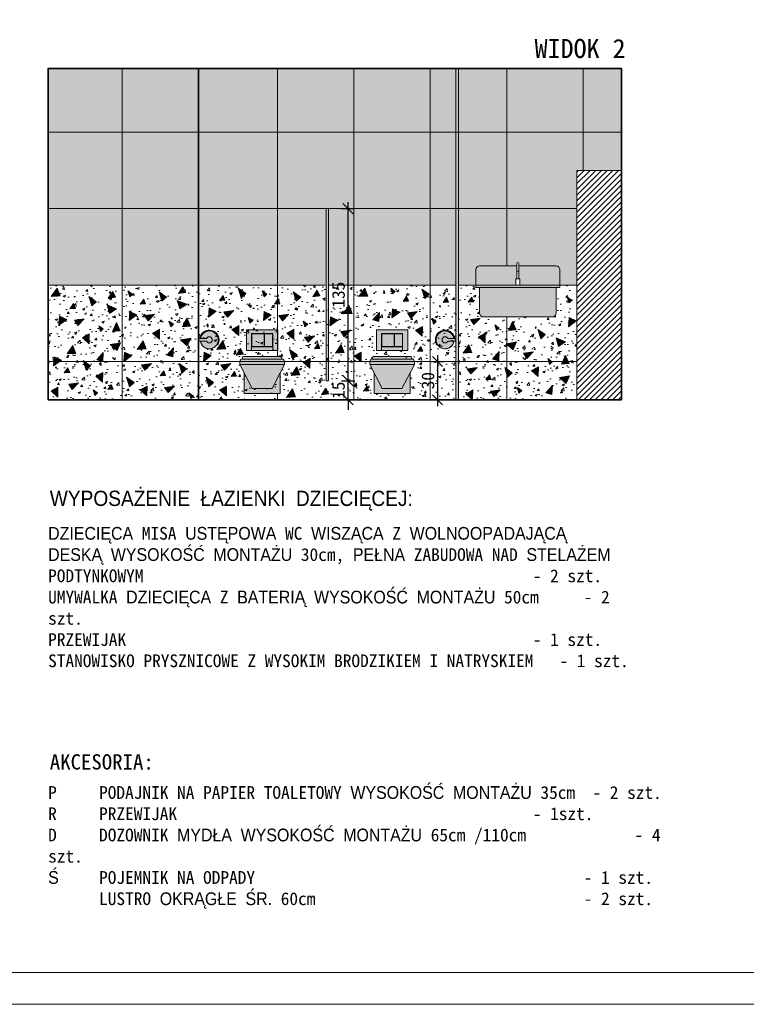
# Model space of a CAD drawing. Header units: millimetres. Extents: x 3009 to 11444, y -354 to 1131.
# Tile 2 of 3: x 3968 to 4539, y -354 to 419. Entities that reach past the tile are written whole.
import ezdxf

# ---------------------------------------------------------------- set-up
doc = ezdxf.new("R2010")
doc.units = ezdxf.units.MM
for name, color, linetype, lineweight in [('_k_kreskowanie', 250, 'Continuous', 9), ('_k_opis', 7, 'Continuous', 13), ('_k_tabela', 7, 'Continuous', 13), ('_k_widok', 7, 'Continuous', 18), ('_k_wymiar', 7, 'Continuous', 9), ('_k_wyposażenia', 251, 'Continuous', 9), ('_k_ściany', 7, 'Continuous', 35)]:
    doc.layers.add(name, color=color, linetype=linetype, lineweight=lineweight)
doc.layers.add('_k_niewidoczna', color=72, linetype='Continuous', lineweight=9, plot=False)
doc.styles.add('GENERATED_STYLE_1', font='MS Gothic.ttf')
doc.styles.get("Standard").update_dxf_attribs({"font": 'arial.ttf'})
doc.dimstyles.new('1 - 50   (cm)', dxfattribs={"dimscale": 5, "dimtxt": 2, "dimasz": 1.6, "dimexe": 1, "dimexo": 1, "dimgap": 0.5, "dimtad": 1, "dimdec": 0, "dimzin": 12, "dimdsep": 46, "dimtxsty": 'GENERATED_STYLE_1', "dimblk1": 'OBLIQUE', "dimblk2": 'OBLIQUE', "dimsah": 1, "dimcen": 0, "dimdle": 1, "dimclrd": 256, "dimclre": 256, "dimclrt": 4, "dimazin": 0, "dimtfac": 0.75, "dimtdec": 0, "dimtix": 1, "dimtmove": 1, "dimatfit": 3, "dimldrblk": 'OBLIQUE', "dimfxl": 1, "dimfxlon": 1, "dimtvp": 0.75, "dimtolj": 1, "dimtzin": 0, "dimarcsym": 0})

# ---------------------------------------------------------------- blocks, each defined once
blk = doc.blocks.new('wc_widok')
at = {"layer": '_k_wyposażenia', "true_color": 0xffffff}
h = blk.add_hatch(color=7, dxfattribs=at)
h.dxf.hatch_style = 1
h.paths.add_polyline_path([(1.802831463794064, -33.87216802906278), (5.182222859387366, -27.27273010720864), (5.182222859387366, -25.00000093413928), (-29.78222624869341, -25.00000093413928), (-29.78222624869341, -27.27272748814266), (-20.08388396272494, -46.21212261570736), (-4.516118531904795, -46.21212293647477)])
h.paths.add_polyline_path([(1.802831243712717, -33.87216845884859), (-4.516118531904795, -46.21212293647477), (-20.08388396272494, -46.21212261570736), (-26.4028348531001, -33.87216758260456), (-26.40283677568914, -49.9999996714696), (1.802831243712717, -50.00000303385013)])
h.paths.add_polyline_path([(4.40353100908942, -23.00000093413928), (-29.00353439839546, -23.00000093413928), (-29.78222624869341, -25.00000093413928), (5.182222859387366, -25.00000093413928)])
h.paths.add_polyline_path([(2.733177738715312, -21.00000093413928), (-27.33318112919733, -21.00000093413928), (-28.03400379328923, -23.00000093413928), (3.434000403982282, -23.00000093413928)])
h.paths.add_polyline_path([(-10.60000169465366, -3.200000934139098), (-20.40000169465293, -3.200000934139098), (-20.40000169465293, -13.2000009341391), (-10.60000169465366, -13.2000009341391)], flags=17)
h.paths.add_polyline_path([(-4.20000169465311, -3.200000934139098), (-10.40000169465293, -3.200000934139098), (-10.40000169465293, -13.2000009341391), (-4.20000169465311, -13.2000009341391)], flags=17)
h.paths.add_polyline_path([(-4.000001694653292, -13.40000093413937), (-20.60000169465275, -13.40000093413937), (-20.60000169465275, -16.40000093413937), (-4.000001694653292, -16.40000093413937)], flags=17)
h.paths.add_polyline_path([(0, 0), (-24.60000169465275, 0), (-24.60000169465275, -16.40000093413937), (-20.60000169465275, -16.40000093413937), (-20.60000169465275, -13.40000093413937), (-20.60000169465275, -3.00000093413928), (-4.000001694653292, -3.00000093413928), (-4.000001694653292, -13.40000093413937), (-4.000001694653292, -16.40000093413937), (0, -16.40000093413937)])
at = {"layer": '_k_wyposażenia'}
h = blk.add_hatch(color=7, dxfattribs=at)
h.dxf.hatch_style = 1
h.paths.add_polyline_path([(-4.000001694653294, -3.00000093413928), (-20.60000169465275, -3.00000093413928), (-20.60000169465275, -13.40000093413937), (-4.000001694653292, -13.40000093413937)])
h.paths.add_polyline_path([(-10.60000169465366, -3.200000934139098), (-10.60000169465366, -13.2000009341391), (-20.40000169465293, -13.2000009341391), (-20.40000169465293, -3.200000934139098)], flags=16)
h.paths.add_polyline_path([(-10.40000169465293, -3.200000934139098), (-4.20000169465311, -3.200000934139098), (-4.20000169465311, -13.2000009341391), (-10.40000169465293, -13.2000009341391)], flags=16)
at = {"layer": '_k_niewidoczna', "ltscale": 0.5}
for points in [[(-24.60000169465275, 0), (0, 0), (0, -16.40000093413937), (-24.60000169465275, -16.40000093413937)], [(-26.40283677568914, -49.9999996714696), (1.802831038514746, -49.9999996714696), (1.802831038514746, -33.87216885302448), (5.182222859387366, -27.27272820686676), (5.182222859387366, -25.00000093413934), (4.40353100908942, -23.00000093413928), (3.434000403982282, -23.00000093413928), (2.733177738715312, -21.00000093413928), (-27.33318112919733, -21.00000093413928), (-28.03400379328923, -23.00000093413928), (-29.00353439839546, -23.00000093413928), (-29.78222624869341, -25.00000093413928), (-29.78222624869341, -27.43608489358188), (-26.40283677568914, -33.87216885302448)]]:
    blk.add_lwpolyline(points, close=True, dxfattribs=at)
at = {"layer": '_k_wyposażenia'}
for points in [[(-24.60000169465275, -16.40000093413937), (0, -16.40000093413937), (0, 0), (-24.60000169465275, 0)], [(-4.000001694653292, -3.00000093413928), (-20.60000169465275, -3.00000093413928), (-20.60000169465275, -16.40000093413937), (-4.000001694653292, -16.40000093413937)], [(-4.000001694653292, -13.40000093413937), (-20.60000169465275, -13.40000093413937), (-20.60000169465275, -3.00000093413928), (-4.000001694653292, -3.00000093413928)], [(-20.40000169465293, -13.2000009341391), (-10.60000169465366, -13.2000009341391), (-10.60000169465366, -3.200000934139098), (-20.40000169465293, -3.200000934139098)], [(-10.40000169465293, -3.200000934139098), (-4.20000169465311, -3.200000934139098), (-4.20000169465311, -13.2000009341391), (-10.40000169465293, -13.2000009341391)], [(-29.78222624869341, -25.00000093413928), (5.182222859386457, -25.00000093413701), (4.40353100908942, -23.00000093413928), (-29.00353439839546, -23.00000093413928)], [(-28.03400379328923, -23.00000093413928), (3.434000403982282, -23.00000093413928), (2.733177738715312, -21.00000093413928), (-27.33318112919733, -21.00000093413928)], [(-29.78222624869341, -27.27272820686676), (5.182222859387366, -27.27272820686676), (5.182222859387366, -25.00000093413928), (-29.78222624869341, -25.00000093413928)]]:
    blk.add_lwpolyline(points, close=True, dxfattribs=at)
blk.add_lwpolyline([(-26.4028348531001, -33.8721680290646), (-26.40283677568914, -49.9999996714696), (1.802831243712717, -50.00000303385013), (1.802831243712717, -33.87216845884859), (5.182224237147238, -27.27272741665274), (-29.78222588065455, -27.27272820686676), (-20.08388396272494, -46.21212261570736), (-4.516118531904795, -46.21212293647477), (1.802831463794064, -33.87216802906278)], dxfattribs=at)
blk = doc.blocks.new('papier_2')
at = {"layer": '_k_wyposażenia', "true_color": 0x939598}
h = blk.add_hatch(color=252, dxfattribs=at)
h.dxf.hatch_style = 1
h.paths.add_polyline_path([(-0.1959249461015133, -7), (-6.212480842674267, -7.000000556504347), (-7.550365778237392, -5.677642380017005), (-9.412524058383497, -5.698080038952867), (-10.7222476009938, -7.071272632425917), (-10.72225217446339, -8.9504945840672), (-9.412533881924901, -10.30191601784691), (-7.550376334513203, -10.32236191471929), (-6.212480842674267, -9.00000028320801), (-0.1959249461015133, -9.00000028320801)])
h.paths.add_polyline_path([(0, -3.747945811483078e-07), (-0.1959249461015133, -3.747945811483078e-07), (-0.1959249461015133, -16), (0, -16)])
h.paths.add_polyline_path([(-15.07662670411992, -11.90281285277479), (-14.90687527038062, -11.80123396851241, -1.225386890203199), (-1.219552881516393, -7), (-1.019948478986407, -7, 1.227607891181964)])
at = {"layer": '_k_wyposażenia', "true_color": 0xffffff}
h = blk.add_hatch(color=7, dxfattribs=at)
h.dxf.hatch_style = 1
h.paths.add_polyline_path([(-1.625634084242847, -9.00000028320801), (-6.212480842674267, -9.00000028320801), (-7.550376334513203, -10.32236191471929), (-9.412533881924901, -10.30191601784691), (-10.72225217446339, -8.9504945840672), (-10.7222476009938, -7.071272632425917), (-9.412524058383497, -5.698080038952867), (-7.550365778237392, -5.677642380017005), (-6.212480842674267, -7.000000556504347), (-1.625633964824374, -7.000000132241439, 13.92956478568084)])
at = {"layer": '_k_niewidoczna', "ltscale": 0.5}
blk.add_lwpolyline([(0, -3.747945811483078e-07), (-0.1959249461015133, -3.747945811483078e-07), (-0.1959242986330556, -6.999999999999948), (-1.019948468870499, -7.000000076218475, 0.9361092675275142), (-16.15516668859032, -7.99999979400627, 0.1356327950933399), (-15.07662670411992, -11.90281285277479), (-14.56179584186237, -11.59473919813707, 0.7060196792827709), (-1.625634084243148, -9.00000028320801), (-0.1959249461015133, -9.00000028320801), (-0.1959249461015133, -16), (0, -16), (-1.03549609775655e-07, 0)], format="xyb", dxfattribs=at)
at = {"layer": '_k_wyposażenia'}
for points in [[(-1.03549609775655e-07, 0), (-0.1959249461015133, -3.747945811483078e-07), (-0.1959249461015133, -16), (0, -16)], [(-0.1959248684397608, -7), (-6.212480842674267, -7.000000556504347), (-7.550365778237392, -5.677642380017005), (-9.412524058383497, -5.698080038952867), (-10.7222476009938, -7.071272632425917), (-10.72225217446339, -8.9504945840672), (-9.412533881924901, -10.30191601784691), (-7.550376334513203, -10.32236191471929), (-6.212480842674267, -9.00000028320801), (-0.1959248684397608, -9.00000028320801)], [(-1.62563398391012, -7), (-0.1959249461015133, -7)], [(-14.90687527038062, -11.80123396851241), (-15.07662670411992, -11.90281285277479)]]:
    blk.add_lwpolyline(points, dxfattribs=at)
blk.add_lwpolyline([(0, -16), (-0.1959249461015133, -16), (-0.1959249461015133, -3.747945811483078e-07), (0, -3.747945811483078e-07)], close=True, dxfattribs=at)
for radius, start, end in [(7.60064462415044, 7.560196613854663, 210.8962092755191), (7.402821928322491, 7.763453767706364, 210.8962092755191), (7.000677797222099, 8.212407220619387, 351.787585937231)]:
    blk.add_arc((-8.55452206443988, -7.999999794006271), radius, start, end, dxfattribs=at)
blk = doc.blocks.new('_OBLIQUE')
at = {"color": 0, "linetype": 'ByBlock'}
blk.add_line((-0.5, -0.5), (0.5, 0.5), dxfattribs=at)
blk = doc.blocks.new('*D31')
at = {"layer": '_k_wymiar', "lineweight": -2, "transparency": 16777216}
for p, q in [((4226.050309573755, 135.2156237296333), (4226.050309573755, 143.2156237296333)), ((4221.050309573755, 135.2156237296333), (4231.050309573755, 135.2156237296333)), ((4226.050309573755, 120.2156240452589), (4226.050309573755, 135.2156237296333)), ((4221.050309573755, 120.2156240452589), (4231.050309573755, 120.2156240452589)), ((4226.050309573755, 120.2156240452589), (4226.050309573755, 112.2156240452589))]:
    blk.add_line(p, q, dxfattribs=at)
at = {"layer": 'Defpoints', "color": 0, "transparency": 16777216}
for p in [(4209.755581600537, 135.2156237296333), (4226.050309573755, 135.2156237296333), (4198.255575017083, 120.2156240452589)]:
    blk.add_point(p, dxfattribs=at)
at = {"layer": '_k_wymiar', "lineweight": -2, "transparency": 16777216, "xscale": 8, "yscale": 8, "zscale": 8}
for p, rotation in [((4226.050309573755, 135.2156237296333), 270), ((4226.050309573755, 120.2156240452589), 90)]:
    blk.add_blockref('_OBLIQUE', p, dxfattribs=dict(at, rotation=rotation))
at = {"layer": '_k_wymiar', "transparency": 16777216, "insert": (4218.550309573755, 127.7156238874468), "char_height": 10, "attachment_point": 5, "rotation": 90, "style": 'GENERATED_STYLE_1'}
blk.add_mtext('\\A1;15', dxfattribs=at)
blk = doc.blocks.new('*D33')
at = {"layer": '_k_wymiar', "lineweight": -2, "transparency": 16777216}
for p, q in [((4226.050309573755, 130.2156237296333), (4226.050309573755, 275.2156237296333)), ((4221.050309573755, 270.2156237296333), (4231.050309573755, 270.2156237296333)), ((4221.050309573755, 135.2156237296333), (4231.050309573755, 135.2156237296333))]:
    blk.add_line(p, q, dxfattribs=at)
at = {"layer": 'Defpoints', "color": 0, "transparency": 16777216}
for p in [(4209.755581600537, 270.2156237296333), (4226.050309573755, 270.2156237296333), (4209.755581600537, 135.2156237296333)]:
    blk.add_point(p, dxfattribs=at)
at = {"layer": '_k_wymiar', "lineweight": -2, "transparency": 16777216, "xscale": 8, "yscale": 8, "zscale": 8}
for p, rotation in [((4226.050309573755, 270.2156237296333), 90), ((4226.050309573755, 135.2156237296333), 270)]:
    blk.add_blockref('_OBLIQUE', p, dxfattribs=dict(at, rotation=rotation))
at = {"layer": '_k_wymiar', "transparency": 16777216, "insert": (4218.550309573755, 202.715623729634), "char_height": 10, "attachment_point": 5, "rotation": 90, "style": 'GENERATED_STYLE_1'}
blk.add_mtext('\\A1;135', dxfattribs=at)
blk = doc.blocks.new('*D32')
at = {"layer": '_k_wymiar', "lineweight": -2, "transparency": 16777216}
for p, q in [((4296.276306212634, 155.2156240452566), (4296.276306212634, 115.2156240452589)), ((4291.276306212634, 150.2156240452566), (4301.276306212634, 150.2156240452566)), ((4291.276306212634, 120.2156240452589), (4301.276306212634, 120.2156240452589))]:
    blk.add_line(p, q, dxfattribs=at)
at = {"layer": 'Defpoints', "color": 0, "transparency": 16777216}
for p in [(4282.711709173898, 150.2156240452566), (4276.882369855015, 120.2156240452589), (4296.276306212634, 120.2156240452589)]:
    blk.add_point(p, dxfattribs=at)
at = {"layer": '_k_wymiar', "lineweight": -2, "transparency": 16777216, "xscale": 8, "yscale": 8, "zscale": 8}
for p, rotation in [((4296.276306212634, 150.2156240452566), 90), ((4296.276306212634, 120.2156240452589), 270)]:
    blk.add_blockref('_OBLIQUE', p, dxfattribs=dict(at, rotation=rotation))
at = {"layer": '_k_wymiar', "transparency": 16777216, "insert": (4288.776306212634, 135.2156240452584), "char_height": 10, "attachment_point": 5, "rotation": 90, "style": 'GENERATED_STYLE_1'}
blk.add_mtext('\\A1;30', dxfattribs=at)
blk = doc.blocks.new('zl_gosp')
at = {"layer": '_k_kreskowanie', "true_color": 0x939598}
h = blk.add_hatch(color=252, dxfattribs=at)
h.dxf.hatch_style = 1
h.paths.add_polyline_path([(-0.7499920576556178, 40.00000000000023), (-30.00000794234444, 40, 0.4151670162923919), (-32.99999205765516, 36.99023742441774), (-32.99999205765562, 25), (-1.499992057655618, 25), (-1.499992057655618, 30), (-0.7499920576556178, 30)])
h.paths.add_polyline_path([(33.00000794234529, 37.00000000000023, 0.4142135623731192), (30.00000794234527, 40.00000000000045), (0.7500079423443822, 40.00000000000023), (0.7500079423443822, 30), (1.500007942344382, 30), (1.500007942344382, 25), (33.00000794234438, 25)])
h.paths.add_polyline_path([(30.00000794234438, 23), (-29.99999205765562, 23), (-29.99999205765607, 2.990237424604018, 0.4132607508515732), (-27.00000794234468, 0), (27.00000794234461, 0, 0.4142135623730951), (30.00000794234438, 2.999999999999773)])
h.paths.add_polyline_path([(33.00000794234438, 25), (-32.99999205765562, 25), (-32.99999205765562, 23), (33.00000794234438, 23)])
at = {"layer": '_k_wyposażenia', "ltscale": 0.5}
blk.add_lwpolyline([(-0.7499920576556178, 40.00000000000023), (-30.00000794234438, 40, 0.41326075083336), (-32.99999205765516, 37.00976257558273), (-32.99999205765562, 25), (33.00000794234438, 25), (33.00000794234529, 37.00000000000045, 0.4142135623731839), (30.00000794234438, 40.00000000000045), (0.7500079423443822, 40.00000000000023)], format="xyb", dxfattribs=at)
for points in [[(-0.7499920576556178, 30), (0.7500079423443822, 30), (0.7500079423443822, 42, 0.9999999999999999), (-0.7499920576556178, 42)], [(-29.99999205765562, 23), (30.00000794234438, 23), (30.00000794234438, 3, -0.4142135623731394), (27.00000794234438, 0), (-27.00000794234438, 0, -0.415167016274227), (-29.99999205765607, 3.009762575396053)]]:
    blk.add_lwpolyline(points, format="xyb", close=True, dxfattribs=at)
blk.add_lwpolyline([(-0.7499920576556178, 36), (0.7500079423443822, 36)], dxfattribs=at)
for points in [[(-32.99999205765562, 25), (33.00000794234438, 25), (33.00000794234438, 23), (-32.99999205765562, 23)], [(-1.499992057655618, 25), (1.500007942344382, 25), (1.500007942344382, 30), (-1.499992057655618, 30)]]:
    blk.add_lwpolyline(points, close=True, dxfattribs=at)
blk = doc.blocks.new('lastryko_1')
at = {"layer": '_k_kreskowanie', "transparency": 33554610}
h = blk.add_hatch(color=142, dxfattribs=at)
h.dxf.hatch_style = 1
h.paths.add_polyline_path([(0, -4.440892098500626e-16), (7.016379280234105, 0.4613327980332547), (4.616037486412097, 6.643275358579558)])
at = {"layer": '_k_kreskowanie'}
blk.add_lwpolyline([(0, 0), (4.616037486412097, 6.643275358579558), (7.016379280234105, 0.4613327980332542), (0, 0)], dxfattribs=at)
blk = doc.blocks.new('lastryko_2')
at = {"layer": '_k_kreskowanie', "transparency": 33554636}
h = blk.add_hatch(color=30, dxfattribs=at)
h.dxf.hatch_style = 1
h.paths.add_polyline_path([(0.08789384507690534, 7.731218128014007), (-5.362214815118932, 4.744158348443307), (2.220446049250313e-16, 0)])
at = {"layer": '_k_kreskowanie'}
blk.add_lwpolyline([(-5.362214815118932, 4.744158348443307), (0, 0), (0.08789384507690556, 7.731218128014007), (-5.362214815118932, 4.744158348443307)], dxfattribs=at)
blk = doc.blocks.new('lastryko_3')
at = {"layer": '_k_kreskowanie', "transparency": 33554636}
h = blk.add_hatch(color=253, dxfattribs=at)
h.dxf.hatch_style = 1
h.paths.add_polyline_path([(-2.256466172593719, 7.48732698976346), (1.110223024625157e-16, 0), (3.613508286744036, 3.343049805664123)])
at = {"layer": '_k_kreskowanie'}
blk.add_lwpolyline([(3.613508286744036, 3.343049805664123), (0, 0), (-2.256466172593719, 7.48732698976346), (3.613508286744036, 3.343049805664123)], dxfattribs=at)

msp = doc.modelspace()

# ---------------------------------------------------------------- hatches: boundary and pattern name
at = {"layer": '_k_kreskowanie', "true_color": 0xffffff, "transparency": 33554636}
h = msp.add_hatch(color=7, dxfattribs=at)
h.dxf.hatch_style = 1
h.paths.add_polyline_path([(4310.755581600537, 380.2156240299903), (3990.624391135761, 380.2156240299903), (3990.624391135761, 210.2156240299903), (4310.755581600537, 210.2156240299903)])
h = msp.add_hatch(color=7, dxfattribs=at)
h.dxf.hatch_style = 1
edge = h.paths.add_edge_path()
edge.add_line((4440.624391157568, 380.2156240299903), (4312.755581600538, 380.2156240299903))
edge.add_line((4312.755581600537, 380.2156240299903), (4312.755581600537, 210.2156240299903))
edge.add_line((4312.755581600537, 210.2156240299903), (4326.346348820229, 210.2156240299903))
edge.add_line((4326.346348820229, 210.2156240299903), (4326.346348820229, 222.2253866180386))
edge.add_arc((4329.34633293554, 222.2156240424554), 3.000000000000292, 90, 179.8135482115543, ccw=False)
edge.add_line((4329.34633293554, 225.2156240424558), (4358.596348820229, 225.2156240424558))
edge.add_line((4358.596348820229, 225.2156240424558), (4358.596348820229, 227.2156240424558))
edge.add_arc((4359.346348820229, 227.2156240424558), 0.75, 0, 180, ccw=False)
edge.add_line((4360.096348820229, 227.2156240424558), (4360.096348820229, 225.2156240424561))
edge.add_line((4360.096348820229, 225.2156240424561), (4389.346348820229, 225.2156240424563))
edge.add_arc((4389.346348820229, 222.2156240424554), 3.000000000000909, 1.7280399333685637e-11, 90, ccw=False)
edge.add_line((4392.346348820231, 222.2156240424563), (4392.34634882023, 210.2156240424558))
edge.add_line((4392.346348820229, 210.2156240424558), (4405.624391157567, 210.2156240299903))
edge.add_line((4405.624391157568, 210.2156240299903), (4405.624391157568, 300.2156240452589))
edge.add_line((4405.624391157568, 300.2156240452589), (4440.624391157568, 300.2156240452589))
edge.add_line((4440.624391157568, 300.2156240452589), (4440.624391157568, 380.2156240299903))
at = {"layer": '_k_kreskowanie', "transparency": 33554636}
h = msp.add_hatch(dxfattribs=at)
h.set_pattern_fill('AR-CONC', color=256, scale=0.1)
h.set_pattern_definition([(49.99999999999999, (-535.1888236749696, -1238.196637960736), (18.2184668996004, -1.593908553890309), [1.905, -20.955]), (355, (-535.1888236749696, -1238.196637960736), (-3.524342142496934, 19.10568452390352), [1.524, -16.764058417]), (100.4514447, (-533.6706229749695, -1238.329463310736), (14.69412470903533, 17.51177519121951), [1.61900088, -17.80902445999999]), (46.18420000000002, (-535.1888236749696, -1233.116637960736), (27.10790408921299, -4.204232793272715), [2.857499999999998, -31.43249999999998]), (96.63555760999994, (-532.9298336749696, -1233.466987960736), (23.7404134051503, 24.74261245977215), [2.428502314, -26.713560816]), (351.1841511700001, (-535.1888236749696, -1233.116637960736), (23.74041340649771, 24.74261245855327), [2.285996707, -25.145973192]), (21, (-532.6488236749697, -1234.386637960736), (15.16143912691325, -10.22651981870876), [1.905, -20.955]), (326.0000000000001, (-532.6488236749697, -1234.386637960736), (6.180202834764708, 18.41879661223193), [1.524, -16.764]), (71.45144499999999, (-531.3853704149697, -1235.238847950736), (21.34164192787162, 8.192276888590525), [1.61900088, -17.80899376]), (37.50000000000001, (-535.1888236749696, -1238.196637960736), (0.3088603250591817, 8.455503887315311), [0, -16.5608, 0, -17.018, 0, -16.8275]), (7.499999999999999, (-535.1888236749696, -1238.196637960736), (6.681966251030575, 10.01805748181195), [0, -9.7028, 0, -16.1798, 0, -6.413500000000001]), (327.5, (-540.8530236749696, -1238.196637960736), (13.55905951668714, -0.5728743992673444), [0, -6.350000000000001, 0, -19.812, 0, -26.289]), (317.5, (-543.3930236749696, -1238.196637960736), (14.81291813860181, 2.542649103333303), [0, -8.255, 0, -13.1572, 0, -18.669])])
edge = h.paths.add_edge_path(flags=16)
edge.add_line((4110.250025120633, 168.2225358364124), (4109.84394401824, 168.2225358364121))
edge.add_arc((4117.178913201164, 167.2225360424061), 7.402821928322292, -30.89620927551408, 172.2365462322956, ccw=False)
edge.add_line((4123.531266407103, 163.4213018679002), (4123.186186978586, 163.6277966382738))
edge.add_arc((4117.178913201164, 167.2225360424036), 7.000677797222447, 329.1037907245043, 531.7875916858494)
h.paths.add_polyline_path([(4114.836871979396, 166.2225355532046), (4108.820316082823, 166.2225355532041), (4108.820316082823, 168.2225358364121), (4114.836871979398, 168.2225352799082), (4116.174756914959, 169.5448934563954), (4118.036915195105, 169.524455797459), (4119.346638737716, 168.1512632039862), (4119.346643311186, 166.2720412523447), (4118.036925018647, 164.9206198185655), (4116.174767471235, 164.9001739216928)], flags=16)
h.paths.add_polyline_path([(4166.724390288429, 172.0156240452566), (4166.724390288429, 162.0156240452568), (4160.52439028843, 162.0156240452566), (4160.52439028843, 172.0156240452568)], flags=16)
h.paths.add_polyline_path([(4166.408273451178, 129.0035020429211), (4150.840508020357, 129.0035023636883), (4141.142165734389, 147.9428974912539), (4141.142165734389, 150.2156240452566), (4176.106614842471, 150.2156240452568), (4176.106614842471, 147.9428948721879), (4172.727223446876, 141.3434569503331)], flags=16)
h.paths.add_polyline_path([(4262.32439028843, 172.0156240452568), (4262.32439028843, 162.0156240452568), (4252.52439028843, 162.0156240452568), (4252.52439028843, 172.0156240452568)], flags=16)
h.paths.add_polyline_path([(4248.32439028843, 175.2156249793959), (4272.924391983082, 175.2156249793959), (4272.924391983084, 158.8156240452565), (4268.92439028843, 158.8156240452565), (4268.92439028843, 172.2156240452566), (4252.32439028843, 172.2156240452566), (4252.32439028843, 158.8156240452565), (4248.32439028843, 158.8156240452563)], flags=16)
h.paths.add_polyline_path([(4252.32439028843, 158.8156240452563), (4252.32439028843, 161.8156240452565), (4268.92439028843, 161.8156240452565), (4268.92439028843, 158.8156240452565)], flags=16)
h.paths.add_polyline_path([(4277.327922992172, 152.2156240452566), (4278.106614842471, 150.2156240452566), (4243.142165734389, 150.2156240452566), (4243.920857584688, 152.2156240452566)], flags=16)
h.paths.add_polyline_path([(4243.142165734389, 147.9428974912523), (4243.142165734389, 150.2156240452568), (4278.106614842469, 150.2156240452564), (4278.106614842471, 147.9428948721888), (4274.727223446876, 141.3434569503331), (4268.408273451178, 129.0035020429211), (4252.840508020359, 129.0035023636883)], flags=16)
h.paths.add_polyline_path([(4274.727223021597, 141.343456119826), (4274.727223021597, 125.2156253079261), (4246.521555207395, 125.2156253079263), (4246.521555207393, 141.3434561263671), (4246.521659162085, 141.3432581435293), (4252.840508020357, 129.0035023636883), (4268.408273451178, 129.0035020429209)], flags=16)
h.paths.add_polyline_path([(4175.327922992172, 152.2156240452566), (4176.106614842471, 150.2156240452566), (4141.142165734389, 150.2156240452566), (4141.920857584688, 152.2156240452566)])
h.paths.add_polyline_path([(4310.755581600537, 210.2156240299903), (3990.624391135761, 210.2156240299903), (3990.624391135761, 120.2156240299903), (4310.755581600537, 120.2156240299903)])
h = msp.add_hatch(dxfattribs=at)
h.set_pattern_fill('AR-CONC', color=256, scale=0.1)
h.set_pattern_definition([(49.99999999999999, (-213.0576332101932, -1238.196637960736), (18.2184668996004, -1.593908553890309), [1.905, -20.955]), (355, (-213.0576332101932, -1238.196637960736), (-3.524342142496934, 19.10568452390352), [1.524, -16.764058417]), (100.4514447, (-211.5394325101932, -1238.329463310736), (14.69412470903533, 17.51177519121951), [1.61900088, -17.80902445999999]), (46.18420000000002, (-213.0576332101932, -1233.116637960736), (27.10790408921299, -4.204232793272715), [2.857499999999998, -31.43249999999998]), (96.63555760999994, (-210.7986432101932, -1233.466987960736), (23.7404134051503, 24.74261245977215), [2.428502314, -26.713560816]), (351.1841511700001, (-213.0576332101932, -1233.116637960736), (23.74041340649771, 24.74261245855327), [2.285996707, -25.145973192]), (21, (-210.5176332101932, -1234.386637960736), (15.16143912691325, -10.22651981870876), [1.905, -20.955]), (326.0000000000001, (-210.5176332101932, -1234.386637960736), (6.180202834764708, 18.41879661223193), [1.524, -16.764]), (71.45144499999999, (-209.2541799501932, -1235.238847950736), (21.34164192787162, 8.192276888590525), [1.61900088, -17.80899376]), (37.50000000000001, (-213.0576332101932, -1238.196637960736), (0.3088603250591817, 8.455503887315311), [0, -16.5608, 0, -17.018, 0, -16.8275]), (7.499999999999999, (-213.0576332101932, -1238.196637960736), (6.681966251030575, 10.01805748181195), [0, -9.7028, 0, -16.1798, 0, -6.413500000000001]), (327.5, (-218.7218332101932, -1238.196637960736), (13.55905951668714, -0.5728743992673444), [0, -6.350000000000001, 0, -19.812, 0, -26.289]), (317.5, (-221.2618332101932, -1238.196637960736), (14.81291813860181, 2.542649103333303), [0, -8.255, 0, -13.1572, 0, -18.669])])
edge = h.paths.add_edge_path(flags=16)
edge.add_arc((4332.34633293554, 188.2156240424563), 2.999999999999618, 180.1864517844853, 270)
edge.add_line((4332.34633293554, 185.2156240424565), (4386.346348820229, 185.2156240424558))
edge.add_arc((4386.346348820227, 188.2156240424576), 3.000000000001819, 270.0000000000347, 359.9999999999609)
edge.add_line((4389.346348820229, 188.2156240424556), (4389.346348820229, 208.2156240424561))
edge.add_line((4389.346348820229, 208.2156240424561), (4329.346348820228, 208.2156240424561))
edge.add_line((4329.346348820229, 208.2156240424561), (4329.34634882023, 188.2058614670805))
h.paths.add_polyline_path([(4392.346348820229, 210.2156240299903), (4392.346348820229, 208.2156240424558), (4326.346348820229, 208.2156240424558), (4326.346348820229, 210.2156240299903), (4312.755581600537, 210.2156240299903), (4312.755581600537, 120.2156240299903), (4405.624391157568, 120.2156240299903), (4405.624391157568, 210.2156240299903)])
at = {"layer": '_k_widok', "ltscale": 0.5}
h = msp.add_hatch(dxfattribs=at)
h.set_pattern_fill('ANSI31', color=31)
h.set_pattern_definition([(45, (-527.0207163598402, -1338.085735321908), (-2.245064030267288, 2.245064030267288), [])])
h.paths.add_polyline_path([(4405.624391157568, 120.2156240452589), (4440.624391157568, 120.2156240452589), (4440.624391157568, 300.2156240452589), (4405.624391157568, 300.2156240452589)])
at = {"layer": '_k_wyposażenia'}
h = msp.add_hatch(color=7, dxfattribs=at)
h.dxf.hatch_style = 1
h.paths.add_polyline_path([(4312.755581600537, 380.2156240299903), (4310.755581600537, 380.2156240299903), (4310.755581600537, 120.2156240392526), (4312.755581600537, 120.2156240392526)])
h = msp.add_hatch(color=7, dxfattribs=at)
h.dxf.hatch_style = 1
h.paths.add_polyline_path([(4210.755581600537, 270.2156237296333), (4208.755581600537, 270.2156237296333), (4208.755581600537, 135.2156237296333), (4210.755581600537, 135.2156237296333)])

# ---------------------------------------------------------------- linework, layer by layer
at = {"layer": '_k_tabela', "ltscale": 10}
for points in [[(5109.126879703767, 1130.808139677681), (5109.126879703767, -354.1918603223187), (3009.126879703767, -354.1918603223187), (3009.126879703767, 1130.808139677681)], [(5084.126879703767, 1105.808139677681), (5084.126879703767, -329.1918603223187), (3089.126879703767, -329.1918603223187), (3089.126879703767, 1105.808139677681)]]:
    msp.add_lwpolyline(points, close=True, dxfattribs=at)
at = {"layer": '_k_widok', "ltscale": 0.5}
for points in [[(4048.624391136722, 120.2156240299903), (4048.624391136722, 380.2156240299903)], [(4170.624395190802, 154.2156240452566), (4170.624395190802, 380.2156240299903)], [(4230.624391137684, 120.215624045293), (4230.624391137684, 380.2156240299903)], [(4290.624391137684, 120.2156240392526), (4290.624391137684, 380.2156240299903)], [(4350.624391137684, 225.2156240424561), (4350.624391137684, 380.2156240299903)], [(4410.624391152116, 300.2156240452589), (4410.624391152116, 380.2156240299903)], [(3990.624391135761, 330.2156240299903), (4310.755581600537, 330.2156240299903)], [(4310.755581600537, 330.2156240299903), (4440.624391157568, 330.2156240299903)], [(3990.624391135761, 270.2156240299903), (4310.755581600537, 270.2156240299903)], [(4310.755581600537, 270.2156240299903), (4405.624391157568, 270.2156240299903)], [(3990.624391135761, 210.2156240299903), (4208.176203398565, 210.2156240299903)], [(4210.755581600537, 210.2156240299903), (4310.755581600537, 210.2156240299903)], [(4312.755581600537, 210.2156240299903), (4326.346348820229, 210.2156240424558)], [(4392.346348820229, 210.2156240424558), (4405.624391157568, 210.2156240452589)], [(4350.624391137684, 120.2156240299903), (4350.624391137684, 185.2156240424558)], [(3990.624391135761, 150.2156240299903), (4243.142165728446, 150.2156240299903)], [(4278.106614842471, 150.2156240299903), (4405.624391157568, 150.2156240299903)], [(4170.624391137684, 120.2156240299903), (4170.624391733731, 125.215622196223)]]:
    msp.add_lwpolyline(points, dxfattribs=at)
msp.add_lwpolyline([(4440.624391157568, 120.2156240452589), (4405.624391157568, 120.2156240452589), (4405.624391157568, 300.2156240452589), (4440.624391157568, 300.2156240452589)], close=True, dxfattribs=at)
at = {"layer": '_k_wyposażenia', "color": 7}
for points in [[(4312.755581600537, 380.2156240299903), (4310.755581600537, 380.2156240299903), (4310.755581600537, 120.2156240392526), (4312.755581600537, 120.2156240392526)], [(4312.755581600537, 380.2156240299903), (4310.755581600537, 380.2156240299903), (4310.755581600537, 120.2156240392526), (4312.755581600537, 120.2156240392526)], [(4210.755581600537, 270.2156237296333), (4208.755581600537, 270.2156237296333), (4208.755581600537, 135.2156237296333), (4210.755581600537, 135.2156237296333)], [(4210.755581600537, 270.2156237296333), (4208.755581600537, 270.2156237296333), (4208.755581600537, 135.2156237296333), (4210.755581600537, 135.2156237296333)]]:
    msp.add_lwpolyline(points, close=True, dxfattribs=at)
at = {"layer": '_k_ściany', "color": 7, "ltscale": 0.5}
for points in [[(4108.624391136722, 380.2156240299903), (3990.624391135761, 380.2156240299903), (3990.624391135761, 120.2156240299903), (4108.624391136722, 120.2156240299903)], [(4108.624391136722, 120.2156240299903), (4440.624391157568, 120.2156240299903), (4440.624391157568, 380.2156240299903), (4108.624391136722, 380.2156240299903)]]:
    msp.add_lwpolyline(points, close=True, dxfattribs=at)

# ---------------------------------------------------------------- block references
at = {"layer": '_k_kreskowanie', "xscale": -0.8, "yscale": 0.8, "zscale": 0.8, "rotation": 325.59843879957}
for p in [(4092.991401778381, 203.6196735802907), (4037.863768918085, 199.994985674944), (4198.286492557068, 201.1230260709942), (4138.198675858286, 155.297292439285), (4205.238798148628, 124.1953412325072)]:
    msp.add_blockref('lastryko_2', p, dxfattribs=at)
at = {"layer": '_k_kreskowanie'}
for name, p in [('lastryko_3', (4024.800872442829, 193.8584739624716)), ('lastryko_3', (4079.928505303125, 197.4831618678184)), ('lastryko_3', (4142.178427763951, 200.3360362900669)), ('lastryko_3', (4185.360708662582, 197.4831618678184)), ('lastryko_3', (4286.249713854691, 199.6322438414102)), ('lastryko_2', (4140.252550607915, 170.715816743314)), ('lastryko_2', (4284.323836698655, 170.0120242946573)), ('lastryko_2', (4022.874995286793, 164.2382544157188)), ('lastryko_2', (4078.002628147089, 167.8629423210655)), ('lastryko_2', (4183.434831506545, 167.8629423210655)), ('lastryko_2', (4333.722345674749, 164.8394819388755)), ('lastryko_3', (4377.304120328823, 168.012873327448)), ('lastryko_3', (4182.462502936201, 152.210111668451)), ('lastryko_2', (4236.270736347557, 149.9093267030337)), ('lastryko_3', (4020.3578834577, 143.5467855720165)), ('lastryko_3', (4095.634298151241, 141.0962033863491)), ('lastryko_2', (4196.186150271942, 145.0551001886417)), ('lastryko_2', (4033.384336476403, 133.9227968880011)), ('lastryko_3', (4351.3540156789, 138.0727430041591)), ('lastryko_2', (4375.378243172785, 138.3926537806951)), ('lastryko_3', (4054.429729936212, 130.3541293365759)), ('lastryko_3', (4116.856773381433, 130.3541218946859)), ('lastryko_2', (3998.237170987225, 122.3787198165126)), ('lastryko_2', (4068.153377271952, 123.1991178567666)), ('lastryko_2', (4130.580420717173, 123.1991104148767)), ('lastryko_2', (4323.873094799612, 120.1756574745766))]:
    msp.add_blockref(name, p, dxfattribs=at)
at = {"layer": '_k_kreskowanie', "xscale": 0.6, "yscale": 0.6, "zscale": 0.6}
for p in [(4054.655361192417, 201.0981657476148), (4160.087564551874, 201.0981657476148), (4260.976569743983, 203.2472477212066), (4399.539173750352, 196.3093518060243), (4031.704815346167, 173.8804164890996), (4086.832448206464, 177.5051043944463), (4149.082370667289, 180.3579788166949), (4192.26465156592, 177.5051043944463), (4293.15365675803, 179.6541863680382), (4342.552165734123, 174.4816440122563), (4384.208063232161, 148.034815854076), (4027.261826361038, 123.5687280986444), (4102.538241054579, 121.1181459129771), (4360.19689371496, 125.454091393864)]:
    msp.add_blockref('lastryko_3', p, dxfattribs=at)
at = {"layer": '_k_kreskowanie'}
for name, p, rotation in [('lastryko_2', (4116.396421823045, 185.1693481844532), 307.2820705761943), ('lastryko_2', (4260.467707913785, 184.4655557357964), 307.2820705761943), ('lastryko_2', (3999.018866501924, 178.6917858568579), 307.2820705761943), ('lastryko_2', (4054.146499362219, 182.3164737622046), 307.2820705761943), ('lastryko_3', (4066.374786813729, 186.2890443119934), 260.9867111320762), ('lastryko_3', (4128.624709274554, 189.1419187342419), 260.9867111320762), ('lastryko_2', (4159.578702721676, 182.3164737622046), 307.2820705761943), ('lastryko_3', (4171.806990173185, 186.2890443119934), 260.9867111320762), ('lastryko_2', (4211.77100345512, 178.1581174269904), 307.2820705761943), ('lastryko_3', (4245.552134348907, 182.9455604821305), 301.6710429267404), ('lastryko_3', (4272.695995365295, 188.4381262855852), 260.9867111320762), ('lastryko_3', (4322.094504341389, 183.2655839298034), 260.9867111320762), ('lastryko_2', (4399.030311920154, 177.5276598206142), 307.2820705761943), ('lastryko_3', (4011.247153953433, 182.6643564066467), 260.9867111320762), ('lastryko_2', (4044.259016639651, 180.9393392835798), 156.3121640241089), ('lastryko_2', (4099.386649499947, 184.5640271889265), 156.3121640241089), ('lastryko_2', (4355.106367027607, 181.5405668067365), 156.3121640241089), ('lastryko_3', (4191.926020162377, 169.4308885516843), 260.9867111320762), ('lastryko_3', (4220.324353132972, 173.7153785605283), 260.9867111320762), ('lastryko_2', (3994.959858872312, 146.7525277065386), 307.2820705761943), ('lastryko_3', (4028.7409897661, 151.5399707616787), 301.6710429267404), ('lastryko_2', (4050.087491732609, 150.3772156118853), 307.2820705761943), ('lastryko_3', (4083.868622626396, 155.1646586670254), 301.6710429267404), ('lastryko_2', (4112.51453517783, 150.3772081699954), 307.2820705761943), ('lastryko_3', (4339.588340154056, 152.1411982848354), 301.6710429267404), ('lastryko_3', (4363.750401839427, 156.818755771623), 260.9867111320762), ('lastryko_2', (4396.762264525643, 155.0937386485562), 156.3121640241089), ('lastryko_3', (4063.893247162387, 147.5749062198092), 260.9867111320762), ('lastryko_3', (4126.320290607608, 147.5748987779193), 260.9867111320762), ('lastryko_3', (4319.612964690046, 144.5514458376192), 260.9867111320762), ('lastryko_3', (4006.804164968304, 132.3526680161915), 260.9867111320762), ('lastryko_3', (4082.080579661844, 129.9020858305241), 260.9867111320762), ('lastryko_3', (4381.244237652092, 125.694370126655), 301.6710429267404), ('lastryko_3', (4337.800297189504, 126.8786254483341), 260.9867111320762)]:
    msp.add_blockref(name, p, dxfattribs=dict(at, rotation=rotation))
at = {"layer": '_k_widok'}
for p in [(3993.016418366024, 201.2272415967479), (4234.588304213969, 201.1757536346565), (4222.275606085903, 187.5600160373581), (4005.464461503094, 156.1544263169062), (4060.59209436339, 159.7791142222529), (4123.019137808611, 159.779106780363), (4216.090232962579, 156.8461632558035), (4316.31181189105, 156.7556538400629), (4181.310645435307, 139.3826252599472), (4177.743237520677, 122.0801472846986)]:
    msp.add_blockref('lastryko_1', p, dxfattribs=at)
at = {"layer": '_k_widok', "xscale": 0.6, "yscale": 0.6, "zscale": 0.6}
for p in [(4125.148918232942, 198.162215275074), (4269.220204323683, 197.4584228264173), (4007.771362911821, 191.6846529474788), (4062.898995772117, 195.3093408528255), (4168.331199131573, 195.3093408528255), (4300.618123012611, 196.6559563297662), (4320.401295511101, 196.7799231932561), (4199.791264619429, 160.2884403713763), (4280.514193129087, 158.1043500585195), (4003.328373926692, 141.3729645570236), (4078.604788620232, 138.9223823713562), (4134.18553506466, 138.4324505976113), (4334.324506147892, 135.8989219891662), (4037.400220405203, 128.180308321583), (4238.19482107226, 126.9086067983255)]:
    msp.add_blockref('lastryko_1', p, dxfattribs=at)
at = {"layer": '_k_widok'}
for p, rotation in [((4036.872829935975, 194.6373292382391), 282.5356804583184), ((4092.000462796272, 198.2620171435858), 282.5356804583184), ((4094.556784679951, 167.1716540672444), 315.0162182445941), ((4389.376077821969, 168.7917286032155), 282.5356804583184), ((4039.429151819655, 163.5469661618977), 315.0162182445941), ((4350.276502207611, 164.1481936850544), 315.0162182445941), ((4391.932399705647, 137.701365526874), 315.0162182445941)]:
    msp.add_blockref('lastryko_1', p, dxfattribs=dict(at, rotation=rotation))
at = {"layer": '_k_wyposażenia'}
for name, p in [('zl_gosp', (4359.346340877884, 185.2156240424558)), ('papier_2', (4310.755581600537, 175.2225358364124))]:
    msp.add_blockref(name, p, dxfattribs=at)
at = {"layer": '_k_wyposażenia', "xscale": -1}
msp.add_blockref('papier_2', (4108.624391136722, 175.2225358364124), dxfattribs=at)
at = {"layer": '_k_wyposażenia', "color": 7}
for p in [(4170.924391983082, 175.2156249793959), (4272.924391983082, 175.2156249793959)]:
    msp.add_blockref('wc_widok', p, dxfattribs=at)

# ---------------------------------------------------------------- texts
at = {"layer": '_k_opis', "char_height": 12, "width": 334.2740242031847, "attachment_point": 7, "style": 'GENERATED_STYLE_1'}
for s, insert in [('\\A1;\\pi-36,l36,t48,96;\\P{\\fMS Gothic|b1|i0|c238|p49;WYPOSAŻENIE ŁAZIENKI DZIECIĘCEJ:}', (3991.910284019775, 33.23185051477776)), ('\\A1;\\pi-36,l36,t48,96;\\P{\\fMS Gothic|b1|i0|c238|p49;AKCESORIA:}', (3991.910284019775, -170.1525242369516))]:
    msp.add_mtext(s, dxfattribs=dict(at, insert=insert))
at = {"layer": '_k_tabela', "ltscale": 2, "char_height": 10, "attachment_point": 1}
for s, width, insert in [('\\A1;{\\fMS Gothic|b0|i0|c238|p49;DZIECIĘCA MISA USTĘPOWA WC WISZĄCA Z WOLNOOPADAJĄCĄ \\PDESKĄ WYSOKOŚĆ MONTAŻU 30cm, PEŁNA ZABUDOWA NAD STELAŻEM\\H1.3566x; \\H0.73714x;\\PPODTYNKOWYM^I^I^I^I^I^I^I^I   - 2 szt.\\H1.1778x; \\H0.84906x;\\PUMYWALKA DZIECIĘCA Z BATERIĄ WYSOKOŚĆ MONTAŻU 50cm^I   - 2 szt.\\H1.2973x; \\H0.77081x;\\PPRZEWIJAK ^I^I^I^I^I^I^I^I   - 1 szt.\\H1.1975x; \\H0.83506x;\\PSTANOWISKO PRYSZNICOWE Z WYSOKIM BRODZIKIEM I NATRYSKIEM   - 1 szt.\\H1.1842x; }', 442.1291722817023, (3990.624391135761, 20.4127657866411)), ('\\A1;{\\fMS Gothic|b1|i0|c238|p49;P \\fMS Gothic|b0|i0|c238|p49;^IPODAJNIK NA PAPIER TOALETOWY WYSOKOŚĆ MONTAŻU 35cm  - 2 szt.\\P\\fMS Gothic|b1|i0|c238|p49;R\\fMS Gothic|b0|i0|c238|p49;^IPRZEWIJAK ^I^I^I^I^I^I^I   - 1szt.\\H1.2966x; \\H0.77123x;\\P\\fMS Gothic|b1|i0|c238|p49;D\\fMS Gothic|b0|i0|c238|p49;^IDOZOWNIK MYDŁA WYSOKOŚĆ MONTAŻU 65cm /110cm^I^I   - 4 szt.\\H1.2577x; \\H0.79509x;\\P\\fMS Gothic|b1|i0|c238|p49;Ś\\fMS Gothic|b0|i0|c238|p49;^IPOJEMNIK NA ODPADY^I^I^I^I^I^I   - 1 szt.\\H1.3168x; \\H0.75942x;\\P^ILUSTRO OKRĄGŁE ŚR. 60cm ^I^I^I^I^I   - 2 szt.\\H1.2974x; }', 462.7355254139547, (3990.624391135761, -182.9716089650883))]:
    msp.add_mtext_dynamic_manual_height_columns(s, width=width, gutter_width=12.5, heights=[0], dxfattribs=dict(at, insert=insert))
at = {"layer": '_k_widok', "insert": (4372.493595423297, 403.3845018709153), "char_height": 15, "attachment_point": 1, "style": 'GENERATED_STYLE_1'}
msp.add_mtext_dynamic_manual_height_columns('WIDOK 2', width=82.32938898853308, gutter_width=12.5, heights=[0], dxfattribs=at)

# ---------------------------------------------------------------- dimensions: what is measured, and where the dimension line sits
at = {"layer": '_k_wymiar'}
for base, p1, p2, picture, middle in [((4226.050309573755, 270.2156237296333), (4209.755581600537, 135.2156237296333), (4209.755581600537, 270.2156237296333), '*D33', (4218.550309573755, 202.715623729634)), ((4296.276306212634, 120.2156240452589), (4282.711709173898, 150.2156240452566), (4276.882369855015, 120.2156240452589), '*D32', (4288.776306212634, 135.2156240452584)), ((4226.050309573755, 135.2156237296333), (4198.255575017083, 120.2156240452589), (4209.755581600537, 135.2156237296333), '*D31', (4218.550309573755, 127.7156238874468))]:
    dim = msp.add_linear_dim(base=base, p1=p1, p2=p2, angle=90, dimstyle='1 - 50   (cm)', override={"dimclrt": 256}, dxfattribs=at)
    dim.commit()
    dim.dimension.update_dxf_attribs({"geometry": picture, "text_midpoint": middle})

doc.saveas('drawing.dxf')
